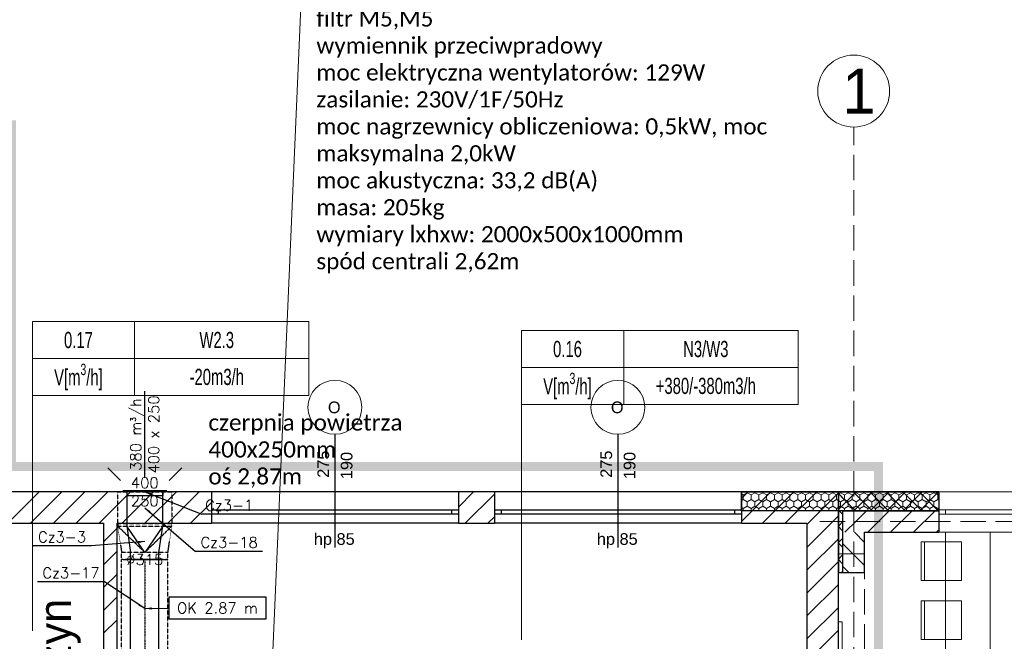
# Model space of a CAD drawing. Header units: millimetres. Extents: x -40063 to 512011, y 350190 to 687060.
# Tile 220 of 256: x 169329 to 180289, y 665219 to 672136. Entities that reach past the tile are written whole.
import ezdxf

# ---------------------------------------------------------------- set-up
doc = ezdxf.new("R2010")
doc.units = ezdxf.units.MM
for name, pattern in [('DASHDOT', [1, 0.5, -0.25, 0, -0.25]), ('DASHED', [0.75, 0.5, -0.25]), ('Krawędzie ukryte', [391.222223, 282.222223, -109])]:
    doc.linetypes.add(name, pattern=pattern)
doc.layers.get('0').update_dxf_attribs({"color": 8})
for name, color, linetype in [('2D - Ogólne', 8, 'Continuous'), ('Elementy Modelu - Strefy', 8, 'Continuous'), ('FLUID-Cz3', 7, 'Continuous'), ('FLUID-Cz3-120-ARRGR', 7, 'Continuous'), ('FLUID-Cz3-120-DIM', 7, 'Continuous'), ('FLUID-Cz3-120-INF', 7, 'Continuous'), ('FLUID-Cz3-120-NUM', 7, 'Continuous'), ('FLUID-Cz3-INS', 7, 'Continuous'), ('FLUID-Cz3-SYM', 7, 'Continuous'), ('IS_WM_OPIS', 7, 'Continuous'), ('J_opis pomieszczeń', 8, 'Continuous'), ('Konstrukcja - Ściany zew', 8, 'Continuous'), ('Opisy - Teksty', 8, 'Continuous'), ('X_ref', 8, 'Continuous')]:
    doc.layers.add(name, color=color, linetype=linetype)
for name, color, linetype, lineweight in [('_IS_WM_OPIS', 7, 'Continuous', 9), ('FLUID-BILANSE', 150, 'Continuous', 18), ('J_zakres opracowania', 226, 'DASHDOT', 30)]:
    doc.layers.add(name, color=color, linetype=linetype, lineweight=lineweight)
doc.styles.add('ARIAL NARROW', font='ARIALN.TTF', dxfattribs={"width": 0.8})
doc.styles.add('FDBES', font='simplex.shx')
doc.styles.add('GENERATED_STYLE_1', font='arial.ttf')
doc.styles.add('GENERATED_STYLE_2', font='txt')
doc.styles.get("Standard").update_dxf_attribs({"font": 'arial.ttf'})
doc.dimstyles.new('FDBES', dxfattribs={"dimscale": 50, "dimtxt": 4, "dimasz": 2.5, "dimexe": 0.8, "dimexo": 2, "dimgap": 1, "dimtad": 1, "dimdsep": 46, "dimtxsty": 'FDBES', "dimcen": 2.5, "dimclrd": 4, "dimclre": 5, "dimadec": 0, "dimazin": 0, "dimtfac": 1, "dimtmove": 0, "dimatfit": 3, "dimfxl": 1, "dimarcsym": 0})

# ---------------------------------------------------------------- blocks, each defined once
blk = doc.blocks.new('*U14749')
at = {"color": 4, "linetype": 'Continuous', "lineweight": -2}
for p, q in [((-545, 158), (-545, 0)), ((545, 0), (545, 158)), ((-545, 0), (-545, -158)), ((545, -158), (545, 0))]:
    blk.add_line(p, q, dxfattribs=at)
at = {"color": 0, "linetype": 'ByBlock', "lineweight": -2}
for p, q in [((545, 158), (-545, 158)), ((545, -158), (-545, -158))]:
    blk.add_line(p, q, dxfattribs=at)
at = {"layer": 'FLUID-Cz3-INS', "color": 4, "linetype": 'DASHED', "lineweight": -3}
for p, q in [((-545, 258), (-545, 158)), ((540, 258), (-545, 258)), ((545, 158), (545, 252)), ((-545, -158), (-545, -258)), ((545, -258), (545, -158)), ((545, -258), (-545, -258))]:
    blk.add_line(p, q, dxfattribs=at)
at = {"layer": 'FLUID-Cz3-SYM', "color": 4, "linetype": 'DASHDOT', "lineweight": -3}
blk.add_line((-545, 0), (545, 0), dxfattribs=at)
blk = doc.blocks.new('*U14776')
at = {"color": 0, "linetype": 'ByBlock', "lineweight": -2}
for p, q in [((-200, 200), (-170, 200)), ((200, 158), (120, 158)), ((-200, -200), (-170, -200)), ((200, -158), (120, -158))]:
    blk.add_line(p, q, dxfattribs=at)
at = {"color": 4, "linetype": 'Continuous', "lineweight": -3}
for p, q in [((-170, 200), (120, 0)), ((120, 158), (-170, 200)), ((120, 0), (-170, -200)), ((-170, -200), (120, -158))]:
    blk.add_line(p, q, dxfattribs=at)
at = {"color": 4, "linetype": 'Continuous', "lineweight": -2}
for p, q in [((200, 0), (200, 158)), ((200, -158), (200, 0))]:
    blk.add_line(p, q, dxfattribs=at)
at = {"layer": 'FLUID-Cz3-INS', "color": 4, "linetype": 'DASHED', "lineweight": -3}
for p, q in [((-200, 300), (-200, -300)), ((-170, 300), (-200, 300)), ((-170, 300), (120, 0)), ((120, 258), (-170, 300)), ((-170, -300), (-170, 300)), ((120, 258), (120, 0)), ((200, 258), (120, 258)), ((200, 158), (200, 258)), ((120, 0), (-170, -300)), ((120, 0), (120, -258)), ((200, -258), (200, -158)), ((-200, -300), (-170, -300)), ((-170, -300), (120, -258)), ((200, -258), (120, -258))]:
    blk.add_line(p, q, dxfattribs=at)
blk = doc.blocks.new('*U14751')
at = {"color": 0, "linetype": 'ByBlock', "lineweight": -2}
for p, q in [((176.5, 200), (-176.5, 200)), ((-176.5, -200), (176.5, -200))]:
    blk.add_line(p, q, dxfattribs=at)
at = {"layer": 'FLUID-Cz3-INS', "color": 4, "linetype": 'DASHED', "lineweight": -3}
for p, q in [((-176.5, 300), (176.5, 300)), ((-176.5, -300), (-176.5, 300)), ((176.5, -300), (176.5, 300)), ((176.5, -300), (-176.5, -300))]:
    blk.add_line(p, q, dxfattribs=at)
blk = doc.blocks.new('*U14762')
at = {"color": 0, "linetype": 'ByBlock', "lineweight": -2}
for p, q in [((-15, -245), (-15, 245)), ((0, 200), (40, 200)), ((40, -200), (40, 200)), ((0, -200), (40, -200))]:
    blk.add_line(p, q, dxfattribs=at)
at = {"color": 4, "linetype": 'Continuous', "lineweight": -3}
blk.add_line((-15, -200), (-15, 200), dxfattribs=at)
blk = doc.blocks.new('fdgdfg')
at = {"layer": '2D - Ogólne', "color": 5, "linetype": 'Krawędzie ukryte', "lineweight": 13}
for p, q in [((-165070, 492445), (-165070, 514554)), ((-165448, 510165), (-143784, 510165))]:
    blk.add_line(p, q, dxfattribs=at)
at = {"layer": '2D - Ogólne', "color": 8, "linetype": 'Continuous', "lineweight": 13}
for p, q in [((-164050, 508745), (-164050, 510045)), ((-164050, 510045), (-163550, 510045)), ((-163550, 510045), (-163550, 508745)), ((-164319, 509507), (-164319, 509937)), ((-164319, 509937), (-163869, 509937)), ((-164319, 509507), (-164319, 509937)), ((-164319, 509937), (-164281, 509937)), ((-164281, 509937), (-164281, 509507)), ((-163869, 509937), (-163869, 509507)), ((-163869, 509507), (-164319, 509507)), ((-164281, 509507), (-164319, 509507)), ((-163869, 509282), (-164319, 509282)), ((-164319, 509282), (-164319, 508852)), ((-164319, 509282), (-164319, 508852)), ((-164281, 509282), (-164319, 509282)), ((-164281, 508852), (-164281, 509282)), ((-163869, 508852), (-163869, 509282)), ((-165240, 508448), (-165240, 509048)), ((-165240, 509048), (-165200, 509048)), ((-165200, 509048), (-165200, 508448)), ((-164319, 508852), (-163869, 508852)), ((-164319, 508852), (-164281, 508852))]:
    blk.add_line(p, q, dxfattribs=at)
at = {"layer": '2D - Ogólne', "color": 5, "linetype": 'Continuous', "lineweight": 13}
blk.add_circle((-165070, 514954), 400, dxfattribs=at)
at = {"layer": 'Elementy Modelu - Strefy', "color": 8, "linetype": 'Continuous', "lineweight": 0}
for p, q in [((-173420, 510145), (-174590, 510145)), ((-173420, 506810), (-173420, 510145)), ((-173270, 510145), (-165590, 510145)), ((-173270, 506719), (-173270, 510145)), ((-165590, 510145), (-165590, 505330)), ((-159190, 510045), (-164950, 510045)), ((-164950, 510045), (-164950, 509805)), ((-165240, 509805), (-165240, 507605)), ((-164950, 509805), (-165240, 509805))]:
    blk.add_line(p, q, dxfattribs=at)
at = {"layer": 'J_opis pomieszczeń', "color": 8, "linetype": 'Krawędzie ukryte', "lineweight": 13}
blk.add_line((-164950, 509805), (-164950, 501970), dxfattribs=at)
at = {"layer": 'Konstrukcja - Ściany zew', "linetype": 'Continuous'}
for p, q in [((-170845, 511135), (-170845, 509876)), ((-167695, 511135), (-167695, 509876)), ((-172220, 510495), (-174991, 510495)), ((-174487, 510145), (-174137, 510495)), ((-174233, 510145), (-173883, 510495)), ((-173978, 510145), (-173628, 510495)), ((-173724, 510145), (-173374, 510495)), ((-173469, 510145), (-173119, 510495)), ((-173214, 510145), (-172864, 510495)), ((-172960, 510145), (-172610, 510495)), ((-172705, 510145), (-172355, 510495)), ((-165590, 510132), (-165240, 510482)), ((-165240, 507427), (-165240, 510495)), ((-172451, 510145), (-172220, 510375)), ((-165590, 509877), (-165240, 510227)), ((-174590, 510145), (-173420, 510145)), ((-165590, 510145), (-165590, 507427)), ((-165590, 509623), (-165240, 509973)), ((-165590, 509368), (-165240, 509718)), ((-165590, 509114), (-165240, 509464)), ((-165590, 508859), (-165240, 509209)), ((-165590, 508605), (-165240, 508955))]:
    blk.add_line(p, q, dxfattribs=at)
at = {"layer": 'Konstrukcja - Ściany zew', "color": 8, "linetype": 'Continuous'}
for p, q in [((-172220, 510495), (-172220, 510295)), ((-169470, 510325), (-169301, 510495)), ((-169470, 510495), (-169470, 510295)), ((-169070, 510495), (-169470, 510495)), ((-169396, 510145), (-169070, 510470)), ((-169070, 510495), (-169070, 510295)), ((-166320, 510420), (-166246, 510495)), ((-166320, 510166), (-165991, 510495)), ((-166320, 510495), (-166320, 510295)), ((-165240, 510495), (-166320, 510495)), ((-166320, 510495), (-164122, 510495)), ((-166320, 510285), (-166320, 510495)), ((-166087, 510145), (-165737, 510495)), ((-165832, 510145), (-165482, 510495)), ((-164122, 510495), (-165240, 510495)), ((-165240, 510495), (-165240, 510285)), ((-165240, 510482), (-165235, 510487)), ((-165207, 510443), (-165240, 510476)), ((-165235, 510487), (-165228, 510495)), ((-165190, 510426), (-165207, 510443)), ((-165049, 510285), (-165190, 510426)), ((-165163, 510375), (-165044, 510495)), ((-164865, 510285), (-165075, 510495)), ((-165070, 510285), (-164860, 510495)), ((-164681, 510285), (-164891, 510495)), ((-164886, 510285), (-164676, 510495)), ((-164497, 510285), (-164707, 510495)), ((-164702, 510285), (-164492, 510495)), ((-164313, 510285), (-164523, 510495)), ((-164518, 510285), (-164308, 510495)), ((-164129, 510285), (-164339, 510495)), ((-164335, 510285), (-164125, 510495)), ((-164122, 510461), (-164155, 510495)), ((-164122, 510495), (-164122, 510295)), ((-164122, 510495), (-164122, 510285)), ((-165240, 510298), (-165190, 510348)), ((-165190, 510348), (-165163, 510375)), ((-164151, 510285), (-164122, 510314)), ((-172220, 510295), (-172220, 510245)), ((-172220, 510245), (-172220, 510145)), ((-169470, 510295), (-169470, 510245)), ((-169470, 510245), (-169470, 510145)), ((-169141, 510145), (-169070, 510216)), ((-169070, 510295), (-169070, 510245)), ((-169070, 510245), (-169070, 510145)), ((-166320, 510295), (-166320, 510245)), ((-164122, 510285), (-166320, 510285)), ((-166320, 510245), (-166320, 510145)), ((-165232, 510285), (-165240, 510292)), ((-165240, 510285), (-165240, 509595)), ((-165190, 510242), (-165232, 510285)), ((-165190, 510277), (-165183, 510285)), ((-165190, 510285), (-165105, 510285)), ((-165190, 509595), (-165190, 510285)), ((-165105, 510285), (-164122, 510285)), ((-165036, 510177), (-164950, 510263)), ((-164950, 510263), (-164929, 510285)), ((-164914, 510045), (-164674, 510285)), ((-164659, 510045), (-164419, 510285)), ((-164405, 510045), (-164165, 510285)), ((-164122, 510295), (-164122, 510285)), ((-164122, 510285), (-164122, 510245)), ((-164122, 510245), (-164122, 510045)), ((-173420, 510145), (-173420, 506733)), ((-173420, 509939), (-173270, 510089)), ((-173270, 510145), (-172220, 510145)), ((-173270, 506719), (-173270, 510145)), ((-169470, 510145), (-169070, 510145)), ((-166320, 510145), (-165590, 510145)), ((-165240, 510114), (-165190, 510164)), ((-165190, 510059), (-165240, 510109)), ((-165169, 510045), (-165036, 510177)), ((-165240, 509930), (-165190, 509980)), ((-164950, 509932), (-165063, 510045)), ((-164950, 510045), (-164122, 510045)), ((-164950, 509595), (-164950, 510045)), ((-164150, 510045), (-164122, 510073)), ((-165190, 509875), (-165240, 509925)), ((-164950, 509677), (-165190, 509917)), ((-173420, 509684), (-173270, 509834)), ((-165240, 509747), (-165190, 509797)), ((-165190, 509691), (-165240, 509741)), ((-165122, 509595), (-165190, 509663)), ((-173420, 509430), (-173270, 509580)), ((-165190, 509595), (-165240, 509595)), ((-165208, 509595), (-165190, 509613)), ((-164950, 509595), (-165190, 509595)), ((-173420, 509175), (-173270, 509325)), ((-173420, 508921), (-173270, 509071))]:
    blk.add_line(p, q, dxfattribs=at)
at = {"layer": 'Konstrukcja - Ściany zew', "color": 7, "linetype": 'Continuous'}
for p, q in [((-169470, 510495), (-172220, 510495)), ((-166320, 510495), (-169070, 510495)), ((-172220, 510295), (-172145, 510295)), ((-172220, 510295), (-172220, 510245)), ((-172145, 510245), (-172220, 510245)), ((-172145, 510295), (-172145, 510245)), ((-172145, 510295), (-169545, 510295)), ((-169545, 510245), (-172145, 510245)), ((-169545, 510245), (-169545, 510295)), ((-169545, 510295), (-169470, 510295)), ((-169470, 510245), (-169545, 510245)), ((-169470, 510295), (-169470, 510245)), ((-169070, 510295), (-168995, 510295)), ((-169070, 510295), (-169070, 510245)), ((-168995, 510245), (-169070, 510245)), ((-168995, 510295), (-168995, 510245)), ((-168995, 510295), (-166395, 510295)), ((-166395, 510245), (-168995, 510245)), ((-166395, 510245), (-166395, 510295)), ((-166395, 510295), (-166320, 510295)), ((-166320, 510245), (-166395, 510245)), ((-166320, 510295), (-166320, 510245)), ((-169470, 510145), (-172220, 510145)), ((-166320, 510145), (-169070, 510145))]:
    blk.add_line(p, q, dxfattribs=at)
at = {"layer": 'Konstrukcja - Ściany zew', "color": 8, "linetype": 'Continuous', "lineweight": 13}
for p, q in [((-166299, 510460), (-166320, 510472)), ((-166256, 510485), (-166299, 510460)), ((-166299, 510410), (-166299, 510460)), ((-166256, 510485), (-166256, 510495)), ((-166213, 510460), (-166256, 510485)), ((-166169, 510485), (-166213, 510460)), ((-166213, 510410), (-166213, 510460)), ((-166169, 510485), (-166169, 510495)), ((-166126, 510460), (-166169, 510485)), ((-166083, 510485), (-166126, 510460)), ((-166126, 510410), (-166126, 510460)), ((-166083, 510485), (-166083, 510495)), ((-166040, 510460), (-166083, 510485)), ((-165996, 510485), (-166040, 510460)), ((-166040, 510410), (-166040, 510460)), ((-165996, 510485), (-165996, 510495)), ((-165953, 510460), (-165996, 510485)), ((-165910, 510485), (-165953, 510460)), ((-165953, 510410), (-165953, 510460)), ((-165910, 510485), (-165910, 510495)), ((-165866, 510460), (-165910, 510485)), ((-165823, 510485), (-165866, 510460)), ((-165866, 510410), (-165866, 510460)), ((-165823, 510485), (-165823, 510495)), ((-165780, 510460), (-165823, 510485)), ((-165736, 510485), (-165780, 510460)), ((-165780, 510410), (-165780, 510460)), ((-165736, 510485), (-165736, 510495)), ((-165693, 510460), (-165736, 510485)), ((-165650, 510485), (-165693, 510460)), ((-165693, 510410), (-165693, 510460)), ((-165650, 510485), (-165650, 510495)), ((-165607, 510460), (-165650, 510485)), ((-165563, 510485), (-165607, 510460)), ((-165607, 510410), (-165607, 510460)), ((-165563, 510485), (-165563, 510495)), ((-165520, 510460), (-165563, 510485)), ((-165477, 510485), (-165520, 510460)), ((-165520, 510410), (-165520, 510460)), ((-165477, 510485), (-165477, 510495)), ((-165433, 510460), (-165477, 510485)), ((-165390, 510485), (-165433, 510460)), ((-165433, 510410), (-165433, 510460)), ((-165390, 510485), (-165390, 510495)), ((-165347, 510460), (-165390, 510485)), ((-165303, 510485), (-165347, 510460)), ((-165347, 510410), (-165347, 510460)), ((-165303, 510485), (-165303, 510495)), ((-165260, 510460), (-165303, 510485)), ((-165217, 510485), (-165260, 510460)), ((-165260, 510410), (-165260, 510460)), ((-165217, 510485), (-165217, 510495)), ((-165174, 510460), (-165217, 510485)), ((-165130, 510485), (-165174, 510460)), ((-165174, 510410), (-165174, 510460)), ((-165130, 510485), (-165130, 510495)), ((-165087, 510460), (-165130, 510485)), ((-165044, 510485), (-165087, 510460)), ((-165087, 510410), (-165087, 510460)), ((-165044, 510485), (-165044, 510495)), ((-165000, 510460), (-165044, 510485)), ((-164957, 510485), (-165000, 510460)), ((-165000, 510410), (-165000, 510460)), ((-164957, 510485), (-164957, 510495)), ((-164914, 510460), (-164957, 510485)), ((-164870, 510485), (-164914, 510460)), ((-164914, 510410), (-164914, 510460)), ((-164870, 510485), (-164870, 510495)), ((-164827, 510460), (-164870, 510485)), ((-164784, 510485), (-164827, 510460)), ((-164827, 510410), (-164827, 510460)), ((-164784, 510485), (-164784, 510495)), ((-164741, 510460), (-164784, 510485)), ((-164697, 510485), (-164741, 510460)), ((-164741, 510410), (-164741, 510460)), ((-164697, 510485), (-164697, 510495)), ((-164654, 510460), (-164697, 510485)), ((-164611, 510485), (-164654, 510460)), ((-164654, 510410), (-164654, 510460)), ((-164611, 510485), (-164611, 510495)), ((-164567, 510460), (-164611, 510485)), ((-164524, 510485), (-164567, 510460)), ((-164567, 510410), (-164567, 510460)), ((-164524, 510485), (-164524, 510495)), ((-164481, 510460), (-164524, 510485)), ((-164437, 510485), (-164481, 510460)), ((-164481, 510410), (-164481, 510460)), ((-164437, 510485), (-164437, 510495)), ((-164394, 510460), (-164437, 510485)), ((-164351, 510485), (-164394, 510460)), ((-164394, 510410), (-164394, 510460)), ((-164351, 510485), (-164351, 510495)), ((-164307, 510460), (-164351, 510485)), ((-164264, 510485), (-164307, 510460)), ((-164307, 510410), (-164307, 510460)), ((-164264, 510485), (-164264, 510495)), ((-164221, 510460), (-164264, 510485)), ((-164178, 510485), (-164221, 510460)), ((-164221, 510410), (-164221, 510460)), ((-164178, 510485), (-164178, 510495)), ((-164134, 510460), (-164178, 510485)), ((-164122, 510467), (-164134, 510460)), ((-164134, 510410), (-164134, 510460)), ((-161422, 510495), (-164122, 510495)), ((-166299, 510410), (-166320, 510398)), ((-166299, 510310), (-166320, 510322)), ((-166256, 510385), (-166299, 510410)), ((-166256, 510335), (-166299, 510310)), ((-166299, 510285), (-166299, 510310)), ((-166213, 510410), (-166256, 510385)), ((-166256, 510335), (-166256, 510385)), ((-166213, 510310), (-166256, 510335)), ((-166169, 510385), (-166213, 510410)), ((-166169, 510335), (-166213, 510310)), ((-166213, 510285), (-166213, 510310)), ((-166126, 510410), (-166169, 510385)), ((-166169, 510335), (-166169, 510385)), ((-166126, 510310), (-166169, 510335)), ((-166083, 510385), (-166126, 510410)), ((-166083, 510335), (-166126, 510310)), ((-166126, 510285), (-166126, 510310)), ((-166040, 510410), (-166083, 510385)), ((-166083, 510335), (-166083, 510385)), ((-166040, 510310), (-166083, 510335)), ((-165996, 510385), (-166040, 510410)), ((-165996, 510335), (-166040, 510310)), ((-166040, 510285), (-166040, 510310)), ((-165953, 510410), (-165996, 510385)), ((-165996, 510335), (-165996, 510385)), ((-165953, 510310), (-165996, 510335)), ((-165910, 510385), (-165953, 510410)), ((-165910, 510335), (-165953, 510310)), ((-165953, 510285), (-165953, 510310)), ((-165866, 510410), (-165910, 510385)), ((-165910, 510335), (-165910, 510385)), ((-165866, 510310), (-165910, 510335)), ((-165823, 510385), (-165866, 510410)), ((-165823, 510335), (-165866, 510310)), ((-165866, 510285), (-165866, 510310)), ((-165780, 510410), (-165823, 510385)), ((-165823, 510335), (-165823, 510385)), ((-165780, 510310), (-165823, 510335)), ((-165736, 510385), (-165780, 510410)), ((-165736, 510335), (-165780, 510310)), ((-165780, 510285), (-165780, 510310)), ((-165693, 510410), (-165736, 510385)), ((-165736, 510335), (-165736, 510385)), ((-165693, 510310), (-165736, 510335)), ((-165650, 510385), (-165693, 510410)), ((-165650, 510335), (-165693, 510310)), ((-165693, 510285), (-165693, 510310)), ((-165607, 510410), (-165650, 510385)), ((-165650, 510335), (-165650, 510385)), ((-165607, 510310), (-165650, 510335)), ((-165563, 510385), (-165607, 510410)), ((-165563, 510335), (-165607, 510310)), ((-165607, 510285), (-165607, 510310)), ((-165520, 510410), (-165563, 510385)), ((-165563, 510335), (-165563, 510385)), ((-165520, 510310), (-165563, 510335)), ((-165477, 510385), (-165520, 510410)), ((-165477, 510335), (-165520, 510310)), ((-165520, 510285), (-165520, 510310)), ((-165433, 510410), (-165477, 510385)), ((-165477, 510335), (-165477, 510385)), ((-165433, 510310), (-165477, 510335)), ((-165390, 510385), (-165433, 510410)), ((-165390, 510335), (-165433, 510310)), ((-165433, 510285), (-165433, 510310)), ((-165347, 510410), (-165390, 510385)), ((-165390, 510335), (-165390, 510385)), ((-165347, 510310), (-165390, 510335)), ((-165303, 510385), (-165347, 510410)), ((-165303, 510335), (-165347, 510310)), ((-165347, 510285), (-165347, 510310)), ((-165260, 510410), (-165303, 510385)), ((-165303, 510335), (-165303, 510385)), ((-165260, 510310), (-165303, 510335)), ((-165217, 510385), (-165260, 510410)), ((-165217, 510335), (-165260, 510310)), ((-165260, 510285), (-165260, 510310)), ((-165174, 510410), (-165217, 510385)), ((-165217, 510335), (-165217, 510385)), ((-165174, 510310), (-165217, 510335)), ((-165130, 510385), (-165174, 510410)), ((-165130, 510335), (-165174, 510310)), ((-165174, 510285), (-165174, 510310)), ((-165087, 510410), (-165130, 510385)), ((-165130, 510335), (-165130, 510385)), ((-165087, 510310), (-165130, 510335)), ((-165044, 510385), (-165087, 510410)), ((-165044, 510335), (-165087, 510310)), ((-165087, 510285), (-165087, 510310)), ((-165000, 510410), (-165044, 510385)), ((-165044, 510335), (-165044, 510385)), ((-165000, 510310), (-165044, 510335)), ((-164957, 510385), (-165000, 510410)), ((-164957, 510335), (-165000, 510310)), ((-165000, 510285), (-165000, 510310)), ((-164914, 510410), (-164957, 510385)), ((-164957, 510335), (-164957, 510385)), ((-164914, 510310), (-164957, 510335)), ((-164870, 510385), (-164914, 510410)), ((-164870, 510335), (-164914, 510310)), ((-164914, 510285), (-164914, 510310)), ((-164827, 510410), (-164870, 510385)), ((-164870, 510335), (-164870, 510385)), ((-164827, 510310), (-164870, 510335)), ((-164784, 510385), (-164827, 510410)), ((-164784, 510335), (-164827, 510310)), ((-164827, 510285), (-164827, 510310)), ((-164741, 510410), (-164784, 510385)), ((-164784, 510335), (-164784, 510385)), ((-164741, 510310), (-164784, 510335)), ((-164697, 510385), (-164741, 510410)), ((-164697, 510335), (-164741, 510310)), ((-164741, 510285), (-164741, 510310)), ((-164654, 510410), (-164697, 510385)), ((-164697, 510335), (-164697, 510385)), ((-164654, 510310), (-164697, 510335)), ((-164611, 510385), (-164654, 510410)), ((-164611, 510335), (-164654, 510310)), ((-164654, 510285), (-164654, 510310)), ((-164567, 510410), (-164611, 510385)), ((-164611, 510335), (-164611, 510385)), ((-164567, 510310), (-164611, 510335)), ((-164524, 510385), (-164567, 510410)), ((-164524, 510335), (-164567, 510310)), ((-164567, 510285), (-164567, 510310)), ((-164481, 510410), (-164524, 510385)), ((-164524, 510335), (-164524, 510385)), ((-164481, 510310), (-164524, 510335)), ((-164437, 510385), (-164481, 510410)), ((-164437, 510335), (-164481, 510310)), ((-164481, 510285), (-164481, 510310)), ((-164394, 510410), (-164437, 510385)), ((-164437, 510335), (-164437, 510385)), ((-164394, 510310), (-164437, 510335)), ((-164351, 510385), (-164394, 510410)), ((-164351, 510335), (-164394, 510310)), ((-164394, 510285), (-164394, 510310)), ((-164307, 510410), (-164351, 510385)), ((-164351, 510335), (-164351, 510385)), ((-164307, 510310), (-164351, 510335)), ((-164264, 510385), (-164307, 510410)), ((-164264, 510335), (-164307, 510310)), ((-164307, 510285), (-164307, 510310)), ((-164221, 510410), (-164264, 510385)), ((-164264, 510335), (-164264, 510385)), ((-164221, 510310), (-164264, 510335)), ((-164178, 510385), (-164221, 510410)), ((-164178, 510335), (-164221, 510310)), ((-164221, 510285), (-164221, 510310)), ((-164134, 510410), (-164178, 510385)), ((-164178, 510335), (-164178, 510385)), ((-164134, 510310), (-164178, 510335)), ((-164122, 510402), (-164134, 510410)), ((-164122, 510317), (-164134, 510310)), ((-164134, 510285), (-164134, 510310)), ((-164122, 510295), (-164047, 510295)), ((-164122, 510295), (-164122, 510285)), ((-164122, 510285), (-164122, 510245)), ((-164047, 510245), (-164122, 510245)), ((-164047, 510295), (-164047, 510245)), ((-164047, 510295), (-161497, 510295)), ((-161497, 510245), (-164047, 510245)), ((-161422, 510045), (-164122, 510045))]:
    blk.add_line(p, q, dxfattribs=at)
at = {"layer": 'Konstrukcja - Ściany zew', "color": 251, "linetype": 'Continuous', "lineweight": 13}
for centre, start, end in [((-170845, 511435), 0, 180), ((-167695, 511435), 0, 180), ((-170845, 511435), 180, 0), ((-167695, 511435), 180, 0)]:
    blk.add_arc(centre, 300, start, end, dxfattribs=at)
at = {"layer": 'J_opis pomieszczeń', "color": 8, "linetype": 'Continuous', "style": 'GENERATED_STYLE_2'}
blk.add_text('magazyn', height=360, rotation=90, dxfattribs=at).set_placement((-173782, 507351))
at = {"layer": 'Konstrukcja - Ściany zew', "style": 'GENERATED_STYLE_1'}
for s, p in [('O', (-170923, 511370)), ('O', (-167773, 511370)), ('hp 85', (-171079, 509905)), ('hp 85', (-167929, 509905))]:
    blk.add_text(s, height=130, dxfattribs=at).set_placement(p)
for s, p in [('275', (-170910, 510651)), ('190', (-170650, 510636)), ('275', (-167760, 510651)), ('190', (-167500, 510636))]:
    blk.add_text(s, height=130, rotation=90, dxfattribs=at).set_placement(p)
at = {"layer": 'Opisy - Teksty', "color": 8, "linetype": 'Continuous', "lineweight": 13, "style": 'GENERATED_STYLE_2'}
blk.add_text('1', height=500, dxfattribs=at).set_placement((-165197, 514704))
blk = doc.blocks.new('*U12856')
at = {"color": 7, "insert": (-483, 0), "char_height": 120, "attachment_point": 5, "rotation": 180, "style": 'FDBES'}
blk.add_mtext('380 m{\\A2;\\H0.5x;3}/h\\P400 x 250', dxfattribs=at)
at = {"color": 7}
blk.add_leader([(0, 0), (-966, 0)], dimstyle='FDBES', override={"dimscale": 20, "dimclrd": 7}, dxfattribs=at)
blk = doc.blocks.new('*U12857')
at = {"color": 7}
blk.add_leader([(0, 0), (-141, -141)], dimstyle='FDBES', override={"dimscale": 20, "dimclrd": 7}, dxfattribs=at)
blk = doc.blocks.new('*U12858')
at = {"color": 7}
blk.add_leader([(0, 0), (-141, 141)], dimstyle='FDBES', override={"dimscale": 20, "dimclrd": 7}, dxfattribs=at)
blk = doc.blocks.new('*U14403')
at = {"color": 7, "lineweight": -2}
blk.add_lwpolyline([(270, 130), (1347, 130), (1347, -118), (270, -118)], close=True, dxfattribs=at)
at = {"color": 7, "insert": (809, 6), "char_height": 120, "attachment_point": 5, "line_spacing_factor": 1.1, "style": 'FDBES'}
blk.add_mtext('OK 2.87 m', dxfattribs=at)
at = {"color": 7}
blk.add_leader([(0, 0), (270, 2)], dimstyle='FDBES', override={"dimscale": 30, "dimclrd": 7, "dimclre": 7}, dxfattribs=at)
blk = doc.blocks.new('*U15360')
at = {"color": 7}
blk.add_line((-448, 296), (-1195, 296), dxfattribs=at)
at = {"color": 7, "insert": (-821, 296), "char_height": 120, "attachment_point": 5, "style": 'FDBES'}
blk.add_mtext('Cz3-17\\P ', dxfattribs=at)
at = {"color": 7}
blk.add_leader([(0, 0), (-448, 296)], dimstyle='FDBES', override={"dimscale": 30, "dimclrd": 7, "dimclre": 7}, dxfattribs=at)
blk = doc.blocks.new('*U15361')
at = {"color": 7}
blk.add_line((-593, -49), (-1249, -49), dxfattribs=at)
at = {"color": 7, "insert": (-921, -49), "char_height": 120, "attachment_point": 5, "style": 'FDBES'}
blk.add_mtext('Cz3-3\\P ', dxfattribs=at)
at = {"color": 7}
blk.add_leader([(0, 0), (-593, -49)], dimstyle='FDBES', override={"dimscale": 30, "dimclrd": 7, "dimclre": 7}, dxfattribs=at)
blk = doc.blocks.new('*U15362')
at = {"color": 7}
blk.add_line((1312, -486), (565, -486), dxfattribs=at)
at = {"color": 7, "insert": (939, -486), "char_height": 120, "attachment_point": 5, "style": 'FDBES'}
blk.add_mtext('Cz3-18\\P ', dxfattribs=at)
at = {"color": 7}
blk.add_leader([(0, 0), (565, -486)], dimstyle='FDBES', override={"dimscale": 30, "dimclrd": 7, "dimclre": 7}, dxfattribs=at)
blk = doc.blocks.new('*U15363')
at = {"color": 7}
blk.add_line((1241, -250), (636, -250), dxfattribs=at)
at = {"color": 7, "insert": (939, -250), "char_height": 120, "attachment_point": 5, "style": 'FDBES'}
blk.add_mtext('Cz3-1\\P ', dxfattribs=at)
at = {"color": 7}
blk.add_leader([(0, 0), (636, -250)], dimstyle='FDBES', override={"dimscale": 30, "dimclrd": 7, "dimclre": 7}, dxfattribs=at)

msp = doc.modelspace()

# ---------------------------------------------------------------- linework, layer by layer
at = {"layer": '_IS_WM_OPIS', "color": 7}
msp.add_lwpolyline([(172561.49803, 674669.76375), (172110.58286, 664255.35543)], dxfattribs=at)
at = {"layer": 'FLUID-BILANSE'}
for p, q in [((169469.6193, 665335.35382), (169469.6193, 668775.98591)), ((174913.54854, 665235.35382), (174913.54854, 668675.98591))]:
    msp.add_line(p, q, dxfattribs=at)
for points in [[(169469.6193, 668365.41311), (169469.6193, 668775.98591), (170608.15986, 668775.98591), (170608.15986, 668365.41311)], [(170608.15986, 668365.41311), (170608.15986, 668775.98591), (172548.9153, 668775.98591), (172548.9153, 668365.41311)], [(174913.54854, 668265.41311), (174913.54854, 668675.98591), (176052.0891, 668675.98591), (176052.0891, 668265.41311)], [(176052.0891, 668265.41311), (176052.0891, 668675.98591), (177992.84454, 668675.98591), (177992.84454, 668265.41311)], [(169469.6193, 667954.84031), (169469.6193, 668365.41311), (170608.15986, 668365.41311), (170608.15986, 667954.84031)], [(170608.15986, 667954.84031), (170608.15986, 668365.41311), (172548.9153, 668365.41311), (172548.9153, 667954.84031)], [(174913.54854, 667854.84031), (174913.54854, 668265.41311), (176052.0891, 668265.41311), (176052.0891, 667854.84031)], [(176052.0891, 667854.84031), (176052.0891, 668265.41311), (177992.84454, 668265.41311), (177992.84454, 667854.84031)]]:
    msp.add_lwpolyline(points, close=True, dxfattribs=at)
at = {"layer": 'J_zakres opracowania', "ltscale": 1000, "const_width": 100}
msp.add_lwpolyline([(145238.97833, 603150.87452), (179698.13773, 603150.87452), (179698.13773, 613450.86815), (168198.34775, 613450.86815), (168198.34775, 623228.22314), (179787.48799, 623228.22314), (179787.48799, 655328.15213), (172267.92013, 655328.15213), (172267.92013, 661215.50192), (178887.83809, 661215.50192), (178887.83809, 667165.49127), (169238.45678, 667165.49127), (169238.45678, 670965.36364), (139342.26689, 670965.36364), (139342.26689, 660371.72463), (168578.26628, 660371.72463), (168578.26628, 636879.36656), (155218.96566, 636879.36656), (155218.96566, 616919.40233), (145238.97833, 616919.40233), (145238.97833, 603150.87452)], dxfattribs=at)

# ---------------------------------------------------------------- block references
at = {"layer": 'FLUID-Cz3', "color": 4, "linetype": 'Continuous', "rotation": 270}
for name, p in [('*U14751', (170721.30093, 666705.74889, 2870)), ('*U14762', (170721.30093, 666882.24889, 2870.00193)), ('*U14776', (170721.30093, 666329.27903, 2870)), ('*U14749', (170721.30093, 665584.27903, 2870.00193))]:
    msp.add_blockref(name, p, dxfattribs=at)
at = {"layer": 'FLUID-Cz3-120-ARRGR', "rotation": 270}
for name, p in [('*U12856', (170721.30093, 667037.24889, 2870.00193)), ('*U12857', (170450.59026, 667007.95956, 2870.00193)), ('*U12858', (170992.01161, 667007.95956, 2870.00193))]:
    msp.add_blockref(name, p, dxfattribs=at)
at = {"layer": 'FLUID-Cz3-120-INF', "linetype": 'ByBlock'}
msp.add_blockref('*U14403', (170721.30093, 665584.27903, 2870.00193), dxfattribs=at)
at = {"layer": 'FLUID-Cz3-120-NUM', "linetype": 'ByBlock'}
for name, p in [('*U15363', (170721.30093, 666882.24889, 2870.00193)), ('*U15362', (170721.30093, 666705.74889, 2870)), ('*U15361', (170721.30093, 666329.27903, 2870)), ('*U15360', (170721.30093, 665584.27903, 2870.00193))]:
    msp.add_blockref(name, p, dxfattribs=at)
at = {"layer": 'X_ref'}
msp.add_blockref('fdgdfg', (343682.59614, 156387.58931), dxfattribs=at)

# ---------------------------------------------------------------- texts
at = {"layer": 'FLUID-BILANSE', "char_height": 180, "attachment_point": 5, "style": 'ARIAL NARROW'}
for s, insert, width in [('0.17', (169982.8353, 668570.69951), 1026.432), ('W2.3', (171522.4833, 668570.69951), 2052.864), ('0.16', (175426.76454, 668470.69951), 1026.432), ('N3/W3', (176966.41254, 668470.69951), 2052.864), ('\\A1;V[m\\H0.7x;\\S3^ ;\\H1.4286x;/h]', (169982.8353, 668160.12671), 1026.432), ('-20m3/h', (171522.4833, 668160.12671), 2052.864), ('\\A1;V[m\\H0.7x;\\S3^ ;\\H1.4286x;/h]', (175426.76454, 668060.12671), 1026.432), ('+380/-380m3/h', (176966.41254, 668060.12671), 2052.864)]:
    msp.add_mtext(s, dxfattribs=dict(at, insert=insert, width=width))
at = {"layer": 'FLUID-Cz3-120-DIM', "color": 7, "char_height": 120, "attachment_point": 5, "style": 'FDBES'}
for s, insert in [('400\\P250', (170721.30093, 666882.24889, 2870)), ('∅315\\P', (170721.30093, 666129.27903, 2870.00193)), ('∅315\\P', (170721.30093, 666129.27903, 2870))]:
    msp.add_mtext(s, dxfattribs=dict(at, insert=insert))
at = {"layer": 'IS_WM_OPIS', "char_height": 179.9999966, "width": 5935.9201341, "attachment_point": 1, "rotation": 0.000000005}
for s, insert in [('\\fCalibri|b0|i0|c238;Centrala wentylacyjna podwieszana\\Pcentrala do sali 0.16\\Pnawiew: 380 m3/h\\Pwywiew: 280 m3/h\\Pspręż: 50/50 Pa\\Ppredkośc nawiewu i wywiewu powietrza 0,40m/s\\Pkrócce przyłaczeniowe czerpni i wyrzutni %%C315mm\\Pcentrala podwieszana montowana do dachu,\\Pnależy zamontować wibroizolatory\\Pfiltr M5,M5\\Pwymiennik przeciwpradowy\\Pmoc elektryczna wentylatorów: 129W\\Pzasilanie: 230V/1F/50Hz\\Pmoc nagrzewnicy obliczeniowa: 0,5kW, moc maksymalna 2,0kW\\Pmoc akustyczna: 33,2 dB(A)\\Pmasa: 205kg \\Pwymiary lxhxw: 2000x500x1000mm\\Pspód centrali 2,62m\\P\\P', (172630.47243, 674939.85832)), ('\\fCalibri|b0|i0|c238;czerpnia powietrza \\P400x250mm\\Poś 2,87m', (171429.35598, 667744.58223))]:
    msp.add_mtext(s, dxfattribs=dict(at, insert=insert))

doc.saveas('drawing.dxf')
